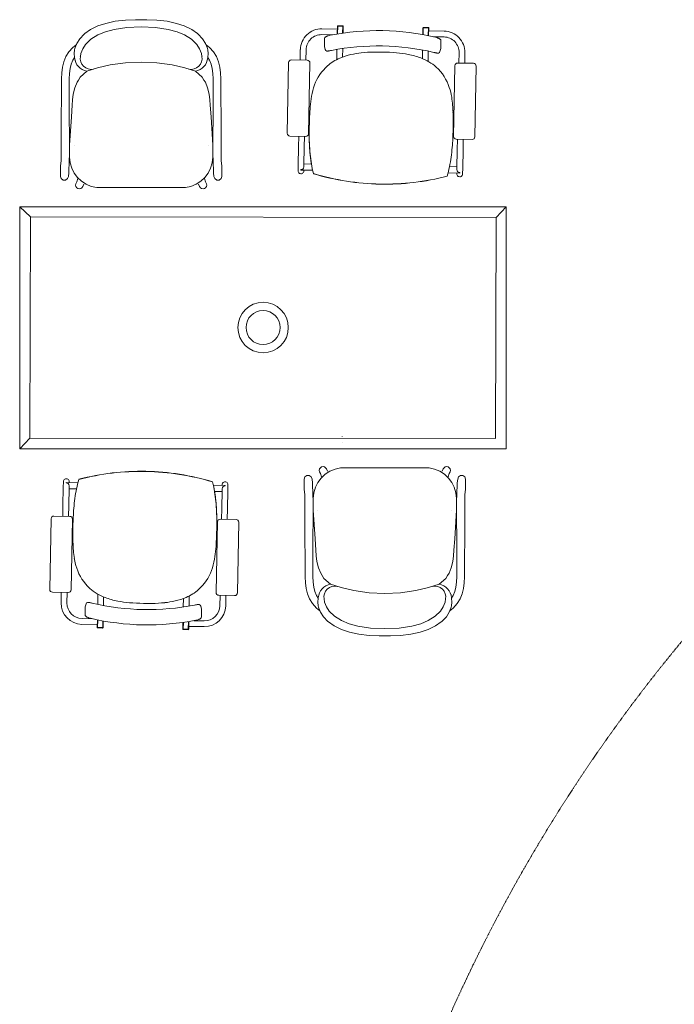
# Model space of a CAD drawing. Header units: millimetres. Extents: x -750 to 72845, y -24282 to 18874.
# Tile 85 of 154: x 61517 to 63565, y 12956 to 16035. Entities that reach past the tile are written whole.
import ezdxf

# ---------------------------------------------------------------- set-up
doc = ezdxf.new("R2010")
doc.units = ezdxf.units.MM
doc.header["$MEASUREMENT"] = 0
doc.linetypes.add('HIDDENX2', pattern=[0.75, 0.5, -0.25])
doc.layers.add('IRISH HOUSE_HYD AIRPORT_DRAINAGE LAYOUT 1$0$GREY SCALE', color=8, linetype='Continuous')
for name, color, linetype, lineweight in [('IRISH HOUSE_HYD AIRPORT_DRAINAGE LAYOUT 1$0$GREYSCALE', 8, 'Continuous', 0), ('M-MEP-ELLG-CABLE', 146, 'HIDDENX2', 20), ('M-MEP-ELPR-EQUIP', 6, 'Continuous', 20)]:
    doc.layers.add(name, color=color, linetype=linetype, lineweight=lineweight)

# ---------------------------------------------------------------- blocks, each defined once
blk = doc.blocks.new('IRISH HOUSE_HYD AIRPORT_DRAINAGE LAYOUT 1$0$FLOOR PLAN')
at = {"layer": 'IRISH HOUSE_HYD AIRPORT_DRAINAGE LAYOUT 1$0$GREYSCALE', "color": 8, "lineweight": 0}
for p, q in [((11737.9, 16003.9), (11761.6, 16015.3)), ((11761.6, 16015.3), (11786.2, 16023.3)), ((11786.2, 16023.3), (11815.6, 16029.7)), ((11812.3, 16004.5), (11852, 16010.8)), ((11815.6, 16029.7), (11847.9, 16033.6)), ((11847.9, 16033.6), (11878.7, 16034.7)), ((11852, 16010.8), (11896.7, 16011.9)), ((11878.7, 16034.7), (11896.7, 16034.5)), ((11914.6, 16034.7), (11896.7, 16034.5)), ((11896.7, 16011.9), (11941.3, 16010.8)), ((11945.5, 16033.6), (11914.6, 16034.7)), ((11941.3, 16010.8), (11981, 16004.5)), ((11977.7, 16029.7), (11945.5, 16033.6)), ((12007.2, 16023.3), (11977.7, 16029.7)), ((12031.7, 16015.3), (12007.2, 16023.3)), ((12055.4, 16003.9), (12031.7, 16015.3)), ((12510.5, 16014.3), (12510.1, 15990.1)), ((12511.7, 16014), (12511.3, 15990.3)), ((12527.5, 16014), (12511.7, 16014.3)), ((12511.7, 16014.3), (12511.7, 16014)), ((12527.5, 16013.7), (12511.7, 16014)), ((12527.5, 16015.2), (12511.8, 16015.5)), ((12527.1, 15992.7), (12527.5, 16014)), ((12527.5, 16013.7), (12527.1, 15992.7)), ((12528.3, 15992.9), (12528.7, 16014)), ((12795.3, 16010.2), (12779.6, 16010.5)), ((11718.8, 15989.8), (11704.3, 15975.2)), ((11720.2, 15991.4), (11718.8, 15989.8)), ((11737.9, 16003.9), (11720.2, 15991.4)), ((11739.1, 15973.4), (11761.3, 15987.3)), ((11761.3, 15987.3), (11784.6, 15997.2)), ((11784.6, 15997.2), (11812.3, 16004.5)), ((11981, 16004.5), (12008.8, 15997.2)), ((12008.8, 15997.2), (12032.1, 15987.3)), ((12032.1, 15987.3), (12054.3, 15973.4)), ((12055.4, 16003.9), (12073.1, 15991.4)), ((12073.1, 15991.4), (12074.5, 15989.8)), ((12074.5, 15989.8), (12089, 15975.2)), ((12494.4, 15987.4), (12461.8, 15988)), ((12510.4, 16005.2), (12462.1, 16006.1)), ((12488.1, 15986.1), (12488.1, 15986.1)), ((12778.3, 16009.3), (12777.9, 15988.2)), ((12779.5, 16009), (12779.1, 15987.9)), ((12795.3, 16009), (12779.5, 16009.3)), ((12779.5, 16009.3), (12779.5, 16009)), ((12795.3, 16008.7), (12779.5, 16009)), ((12794.9, 15984.9), (12795.3, 16009)), ((12795.3, 16008.7), (12794.9, 15984.9)), ((12796, 15984.7), (12796.5, 16009)), ((12796.3, 15999.8), (12844.6, 15998.9)), ((12811.2, 15981.4), (12844.2, 15980.8)), ((11682.8, 15947.8), (11693.5, 15956.3)), ((11693.5, 15956.3), (11688.9, 15944.9)), ((11693.9, 15957.2), (11693.5, 15956.3)), ((11695.7, 15960.3), (11693.9, 15957.2)), ((11704.3, 15975.2), (11695.7, 15960.3)), ((11713.8, 15944), (11722.6, 15957.3)), ((11722.6, 15957.3), (11739.1, 15973.4)), ((12070.7, 15957.3), (12054.3, 15973.4)), ((12079.5, 15944), (12070.7, 15957.3)), ((12089, 15975.2), (12097.6, 15960.3)), ((12097.6, 15960.3), (12099.5, 15957.2)), ((12099.5, 15957.2), (12099.8, 15956.3)), ((12099.8, 15956.3), (12104.4, 15944.9)), ((12110.6, 15947.8), (12099.8, 15956.3)), ((12470.4, 15974.9), (12470, 15952.9)), ((12472.5, 15941.5), (12470.2, 15951.2)), ((12470.2, 15951.2), (12470.2, 15951.2)), ((12834.3, 15946.1), (12834.7, 15968.1)), ((11654.7, 15903.4), (11661.1, 15919.3)), ((11661.1, 15919.3), (11670.4, 15934.2)), ((11670.4, 15934.2), (11682.8, 15947.8)), ((11688.3, 15940.5), (11687.2, 15929.4)), ((11688.2, 15917), (11687.2, 15929.4)), ((11688.9, 15944.9), (11688.3, 15940.5)), ((11706.3, 15918.7), (11706.4, 15919.5)), ((11706.4, 15919.5), (11707.7, 15929.1)), ((11707.7, 15929.1), (11713.8, 15944)), ((12085.6, 15929.1), (12079.5, 15944)), ((12086.9, 15919.5), (12085.6, 15929.1)), ((12087.1, 15918.7), (12086.9, 15919.5)), ((12104.4, 15944.9), (12105, 15940.5)), ((12105, 15940.5), (12106.1, 15929.4)), ((12105.1, 15917), (12106.1, 15929.4)), ((12123, 15934.2), (12110.6, 15947.8)), ((12132.3, 15919.3), (12123, 15934.2)), ((12138.7, 15903.4), (12132.3, 15919.3)), ((12394.6, 15941.1), (12394, 15908.5)), ((12412.8, 15940.8), (12412.2, 15908.2)), ((12508.6, 15910), (12509.2, 15941.7)), ((12527.4, 15944.6), (12526.9, 15918)), ((12776.5, 15913.2), (12777, 15939.9)), ((12795.1, 15936.3), (12794.5, 15904.6)), ((12812, 15932.6), (12812, 15932.6)), ((12834, 15944.4), (12831.3, 15934.8)), ((12834.3, 15946.1), (12834.3, 15946.1)), ((12891.4, 15931.8), (12890.8, 15899.2)), ((12909.6, 15931.5), (12908.9, 15898.9)), ((11650.6, 15886.6), (11654.7, 15903.4)), ((11677.9, 15896), (11674.6, 15882.3)), ((11682.8, 15908.3), (11677.9, 15896)), ((11688.2, 15917), (11682.8, 15908.3)), ((11686.8, 15906.8), (11686.8, 15906.8)), ((11688.4, 15915.5), (11688.2, 15917)), ((11760.5, 15884.1), (11799.4, 15893.1)), ((11799.4, 15893.1), (11847.9, 15900.1)), ((11847.9, 15900.1), (11896.6, 15902.4)), ((11896.6, 15902.4), (11896.7, 15902.4)), ((11896.6, 15902.4), (11896.7, 15902.4)), ((11896.7, 15902.4), (11945.4, 15900.1)), ((11945.4, 15900.1), (11993.9, 15893.1)), ((11993.9, 15893.1), (12032.9, 15884.1)), ((12105, 15915.5), (12105.1, 15917)), ((12105.1, 15917), (12110.5, 15908.3)), ((12106.5, 15906.8), (12106.5, 15906.8)), ((12110.5, 15908.3), (12115.5, 15896)), ((12115.5, 15896), (12118.8, 15882.3)), ((12142.7, 15886.6), (12138.7, 15903.4)), ((12358, 15900.7), (12353.8, 15679.6)), ((12416.3, 15908.1), (12366.7, 15909)), ((12420.5, 15678.3), (12424.7, 15899.4)), ((12878.3, 15890.9), (12874.1, 15669.8)), ((12936.6, 15898.4), (12887, 15899.3)), ((12940.8, 15668.6), (12944.9, 15889.7)), ((11647.4, 15850.3), (11648.4, 15869)), ((11648.4, 15869), (11650.6, 15886.6)), ((11672.6, 15866.8), (11671.7, 15849.5)), ((11674.6, 15882.3), (11672.6, 15866.8)), ((11706.3, 15855.3), (11726.8, 15873.7)), ((11726.8, 15873.7), (11760.5, 15884.1)), ((12032.9, 15884.1), (12066.5, 15873.7)), ((12087.1, 15855.3), (12066.5, 15873.7)), ((12118.8, 15882.3), (12120.7, 15866.8)), ((12120.7, 15866.8), (12121.6, 15849.5)), ((12145, 15869), (12142.7, 15886.6)), ((12145.9, 15850.3), (12145, 15869)), ((11646.6, 15672.6), (11647.4, 15850.3)), ((11671.7, 15849.5), (11671.2, 15727.4)), ((11689, 15821.8), (11695.9, 15839.1)), ((11695.9, 15839.1), (11700.2, 15845.9)), ((11700.2, 15845.9), (11706.3, 15855.3)), ((12093.1, 15845.9), (12087.1, 15855.3)), ((12097.5, 15839.1), (12093.1, 15845.9)), ((12104.3, 15821.8), (12097.5, 15839.1)), ((12121.6, 15849.5), (12122.1, 15727.4)), ((12146.8, 15672.6), (12145.9, 15850.3)), ((11684.3, 15801.9), (11682, 15784.6)), ((11689, 15821.8), (11684.3, 15801.9)), ((12104.3, 15821.8), (12109.1, 15801.9)), ((12109.1, 15801.9), (12111.4, 15784.6)), ((11680.5, 15767.3), (11678.2, 15731.1)), ((11682, 15784.6), (11680.5, 15767.3)), ((12111.4, 15784.6), (12112.8, 15767.3)), ((12112.8, 15767.3), (12115.2, 15731.1)), ((11672.1, 15672.5), (11671.2, 15727.3)), ((11678.2, 15731.1), (11672.5, 15642.1)), ((12115.2, 15731.1), (12120.9, 15642.1)), ((12121.2, 15672.5), (12122.1, 15727.3)), ((11646.5, 15627.1), (11646.6, 15672.6)), ((11672, 15627), (11672.1, 15672.5)), ((12121.3, 15627), (12121.2, 15672.5)), ((12146.8, 15627.1), (12146.8, 15672.6)), ((11672.5, 15642.1), (11672, 15624.2)), ((11686.6, 15641.5), (11686.6, 15641.5)), ((12106.7, 15641.5), (12106.7, 15641.5)), ((12120.9, 15642.1), (12121.4, 15624.2)), ((12362.2, 15670.9), (12411.8, 15670)), ((12389.6, 15670.4), (12388.9, 15637.3)), ((12407.7, 15670), (12407.1, 15636.9)), ((12882.5, 15661.1), (12932.1, 15660.2)), ((12886.3, 15661.1), (12885.7, 15627.9)), ((12904.5, 15660.7), (12903.9, 15627.6)), ((11646.4, 15608.7), (11646.5, 15627.1)), ((11672, 15608.6), (11672, 15627)), ((11672, 15624.2), (11672, 15623.8)), ((11672, 15623.8), (11672.1, 15620.9)), ((12121.4, 15623.8), (12121.2, 15620.9)), ((12121.4, 15608.6), (12121.3, 15627)), ((12121.4, 15624.2), (12121.4, 15623.8)), ((12146.9, 15608.7), (12146.8, 15627.1)), ((12387.9, 15580.1), (12388.9, 15637.3)), ((12406, 15579.8), (12407.1, 15636.9)), ((12884.6, 15570.8), (12885.7, 15627.9)), ((12902.8, 15570.5), (12903.9, 15627.6)), ((11644.7, 15577.4), (11646, 15592.9)), ((11646, 15592.9), (11646.4, 15598.1)), ((11646.4, 15598.1), (11646.4, 15608.7)), ((11670.4, 15571.2), (11671.1, 15579.9)), ((11671.1, 15579.9), (11671.8, 15593.2)), ((11671.8, 15593.2), (11671.9, 15598.1)), ((11671.9, 15598.1), (11672, 15608.6)), ((12121.5, 15598.1), (12121.4, 15608.6)), ((12121.5, 15593.2), (12121.5, 15598.1)), ((12122.2, 15579.9), (12121.5, 15593.2)), ((12122.9, 15571.2), (12122.2, 15579.9)), ((12147, 15598.1), (12146.9, 15608.7)), ((12147.4, 15592.9), (12147, 15598.1)), ((12148.6, 15577.4), (12147.4, 15592.9)), ((12387.9, 15580.1), (12387.5, 15562.2)), ((12406, 15579.8), (12405.9, 15574.9)), ((12429.3, 15583.4), (12406.1, 15583.9)), ((11644.4, 15564.9), (11644.7, 15577.4)), ((11644.4, 15545.3), (11644.4, 15564.9)), ((11668.8, 15544.9), (11670.2, 15556)), ((11670.2, 15559), (11670.4, 15571.2)), ((11670.2, 15556), (11670.2, 15559)), ((12123.1, 15559), (12122.9, 15571.2)), ((12123.2, 15556), (12123.1, 15559)), ((12124.5, 15544.9), (12123.2, 15556)), ((12148.9, 15564.9), (12148.6, 15577.4)), ((12148.9, 15545.3), (12148.9, 15564.9)), ((12396.7, 15565.9), (12396.7, 15564.5)), ((12396.7, 15564.5), (12396.7, 15564.5)), ((12433, 15563.8), (12396.8, 15564.5)), ((12402.3, 15567.8), (12402.3, 15567.8)), ((12405.7, 15564.3), (12405.7, 15561.8)), ((12893.3, 15555.2), (12857.1, 15555.9)), ((12884.7, 15574.9), (12861.5, 15575.3)), ((12884.4, 15555.4), (12884.3, 15552.9)), ((12884.6, 15570.8), (12884.5, 15565.9)), ((12893.3, 15555.2), (12893.3, 15555.2)), ((12893.4, 15555.2), (12893.5, 15556.6)), ((12893.5, 15556.6), (12893.5, 15556.6)), ((12902.8, 15570.5), (12902.5, 15552.5)), ((11644.4, 15545.1), (11644.4, 15545.3)), ((11644.4, 15544.9), (11644.4, 15545.1)), ((11646.8, 15537.8), (11644.4, 15544.9)), ((11652.9, 15533.3), (11646.8, 15537.8)), ((11660.4, 15533.3), (11652.9, 15533.3)), ((11666.5, 15537.8), (11660.4, 15533.3)), ((11668.8, 15544.9), (11666.5, 15537.8)), ((11692.4, 15521.8), (11691.5, 15517.4)), ((11691.5, 15517.4), (11692.4, 15512.9)), ((11692.5, 15521.9), (11692.4, 15521.8)), ((11695.1, 15527.6), (11692.5, 15521.9)), ((11698.3, 15537.7), (11695.1, 15527.6)), ((11713.9, 15513.1), (11717.3, 15520.1)), ((12079.5, 15513.1), (12076, 15520.1)), ((12095, 15537.7), (12098.2, 15527.6)), ((12098.2, 15527.6), (12100.8, 15521.9)), ((12100.8, 15521.9), (12100.9, 15521.8)), ((12100.9, 15521.8), (12101.8, 15517.4)), ((12101.8, 15517.4), (12100.9, 15512.9)), ((12124.5, 15544.9), (12126.9, 15537.8)), ((12126.9, 15537.8), (12133, 15533.3)), ((12133, 15533.3), (12140.5, 15533.3)), ((12140.5, 15533.3), (12146.6, 15537.8)), ((12146.6, 15537.8), (12148.9, 15544.9)), ((12148.9, 15545.1), (12148.9, 15545.3)), ((12148.9, 15544.9), (12148.9, 15545.1)), ((12644.3, 15520.8), (12644.3, 15520.3)), ((12644.3, 15520.8), (12644.3, 15520.3)), ((12644.3, 15520.8), (12644.3, 15520.8)), ((12644.3, 15520.8), (12644.3, 15520.8)), ((12644.3, 15520.8), (12644.3, 15520.8)), ((12644.3, 15520.8), (12644.3, 15520.8)), ((12644.3, 15520.3), (12644.3, 15520.3)), ((12854.2, 15545.6), (12854.2, 15545.6)), ((12854.2, 15545.2), (12854.2, 15545.2)), ((11692.4, 15512.9), (11694.9, 15509.2)), ((11694.9, 15509.2), (11698.7, 15506.7)), ((11698.7, 15506.7), (11703.1, 15505.8)), ((11703.1, 15505.8), (11707.5, 15506.7)), ((11707.5, 15506.7), (11711.3, 15509.2)), ((11711.3, 15509.2), (11713.8, 15512.9)), ((11713.8, 15512.9), (11713.9, 15513.1)), ((11758.3, 15509.7), (12035.1, 15509.7)), ((12079.5, 15512.9), (12079.5, 15513.1)), ((12082, 15509.2), (12079.5, 15512.9)), ((12085.8, 15506.7), (12082, 15509.2)), ((12090.2, 15505.8), (12085.8, 15506.7)), ((12094.7, 15506.7), (12090.2, 15505.8)), ((12098.4, 15509.2), (12094.7, 15506.7)), ((12100.9, 15512.9), (12098.4, 15509.2)), ((11516.6, 15449.9), (11550, 15417.8)), ((13039.2, 15449.9), (13007.1, 15416.5)), ((11516.6, 14693), (11548.7, 14726.4)), ((12525.7, 14730.9), (12525.7, 14730.6)), ((12526.1, 14713.1), (12526.1, 14712.8)), ((12454, 14625.5), (12454.9, 14629.9)), ((12454.9, 14621.1), (12454, 14625.5)), ((12454.9, 14629.9), (12457.4, 14633.7)), ((12457.4, 14633.7), (12461.1, 14636.2)), ((12461.1, 14636.2), (12465.6, 14637.1)), ((12465.6, 14637.1), (12470, 14636.2)), ((12470, 14636.2), (12473.7, 14633.7)), ((12473.7, 14633.7), (12476.2, 14629.9)), ((12476.2, 14629.9), (12476.3, 14629.8)), ((12476.3, 14629.8), (12479.8, 14622.8)), ((12797.5, 14633.2), (12520.7, 14633.2)), ((12841.9, 14629.8), (12838.5, 14622.8)), ((12842, 14629.9), (12841.9, 14629.8)), ((12844.5, 14633.7), (12842, 14629.9)), ((12848.2, 14636.2), (12844.5, 14633.7)), ((12852.7, 14637.1), (12848.2, 14636.2)), ((12857.1, 14636.2), (12852.7, 14637.1)), ((12860.8, 14633.7), (12857.1, 14636.2)), ((12863.4, 14629.9), (12860.8, 14633.7)), ((12864.2, 14625.5), (12863.4, 14629.9)), ((12863.4, 14621.1), (12864.2, 14625.5)), ((11701.6, 14597.7), (11701.6, 14597.7)), ((11701.6, 14597.3), (11701.6, 14597.3)), ((11911.5, 14622.1), (11911.5, 14622.6)), ((11911.5, 14622.1), (11911.5, 14622.6)), ((11911.5, 14622.6), (11911.5, 14622.6)), ((11911.5, 14622.1), (11911.5, 14622.1)), ((11911.5, 14622.1), (11911.5, 14622.1)), ((11911.5, 14622.1), (11911.5, 14622.1)), ((11911.5, 14622.1), (11911.5, 14622.1)), ((12409.2, 14605.1), (12406.9, 14598)), ((12406.9, 14598), (12406.9, 14597.8)), ((12406.9, 14597.8), (12406.9, 14597.6)), ((12406.9, 14597.6), (12406.9, 14577.9)), ((12415.3, 14609.6), (12409.2, 14605.1)), ((12422.8, 14609.6), (12415.3, 14609.6)), ((12428.9, 14605.1), (12422.8, 14609.6)), ((12431.2, 14598), (12428.9, 14605.1)), ((12431.2, 14598), (12432.6, 14586.9)), ((12454.9, 14621), (12454.9, 14621.1)), ((12457.5, 14615.3), (12454.9, 14621)), ((12460.7, 14605.2), (12457.5, 14615.3)), ((12857.5, 14605.2), (12860.7, 14615.3)), ((12860.7, 14615.3), (12863.3, 14621)), ((12863.3, 14621), (12863.4, 14621.1)), ((12887, 14598), (12885.6, 14586.9)), ((12887, 14598), (12889.3, 14605.1)), ((12889.3, 14605.1), (12895.4, 14609.6)), ((12895.4, 14609.6), (12902.9, 14609.6)), ((12902.9, 14609.6), (12909, 14605.1)), ((12909, 14605.1), (12911.3, 14598)), ((12911.3, 14598), (12911.3, 14597.8)), ((12911.3, 14597.8), (12911.3, 14597.6)), ((12911.3, 14597.6), (12911.3, 14577.9)), ((11653, 14572.4), (11651.9, 14515.3)), ((11653, 14572.4), (11653.3, 14590.4)), ((11662.4, 14587.7), (11662.3, 14586.3)), ((11662.3, 14586.3), (11662.3, 14586.3)), ((11662.5, 14587.7), (11698.7, 14587)), ((11662.5, 14587.7), (11662.5, 14587.7)), ((11671.1, 14572.1), (11670.1, 14514.9)), ((11671.1, 14572.1), (11671.2, 14577)), ((11671.1, 14568), (11694.3, 14567.6)), ((11671.4, 14587.5), (11671.5, 14590)), ((12122.7, 14579.1), (12159, 14578.4)), ((12149.8, 14563.1), (12148.7, 14506)), ((12149.8, 14563.1), (12149.8, 14568)), ((12150, 14578.6), (12150.1, 14581.1)), ((12153.5, 14575.1), (12153.5, 14575.1)), ((12159.1, 14577), (12159.1, 14578.4)), ((12159.1, 14578.4), (12159.1, 14578.4)), ((12167.9, 14562.8), (12168.2, 14580.7)), ((12406.9, 14577.9), (12407.1, 14565.4)), ((12407.1, 14565.4), (12408.4, 14550)), ((12432.6, 14586.9), (12432.6, 14583.9)), ((12432.6, 14583.9), (12432.8, 14571.7)), ((12432.8, 14571.7), (12433.6, 14563)), ((12433.6, 14563), (12434.3, 14549.6)), ((12884.6, 14563), (12883.9, 14549.6)), ((12885.4, 14571.7), (12884.6, 14563)), ((12885.6, 14583.9), (12885.4, 14571.7)), ((12885.6, 14586.9), (12885.6, 14583.9)), ((12911.1, 14565.4), (12909.8, 14550)), ((12911.3, 14577.9), (12911.1, 14565.4)), ((12126.4, 14559.5), (12149.7, 14559)), ((12167.9, 14562.8), (12166.8, 14505.6)), ((12408.4, 14550), (12408.8, 14544.8)), ((12408.8, 14544.8), (12408.9, 14534.2)), ((12408.9, 14534.2), (12409, 14515.8)), ((12434.3, 14549.6), (12434.3, 14544.8)), ((12434.3, 14544.8), (12434.4, 14534.3)), ((12434.4, 14534.3), (12434.5, 14515.9)), ((12883.8, 14534.3), (12883.7, 14515.9)), ((12883.9, 14544.8), (12883.8, 14534.3)), ((12883.9, 14549.6), (12883.9, 14544.8)), ((12909.3, 14534.2), (12909.2, 14515.8)), ((12909.4, 14544.8), (12909.3, 14534.2)), ((12909.8, 14550), (12909.4, 14544.8)), ((11651.3, 14482.2), (11651.9, 14515.3)), ((11669.4, 14481.8), (11670.1, 14514.9)), ((12148.1, 14472.8), (12148.7, 14506)), ((12166.2, 14472.5), (12166.8, 14505.6)), ((12409, 14515.8), (12409, 14470.3)), ((12434.4, 14519.1), (12434.5, 14522)), ((12434.4, 14518.7), (12434.4, 14519.1)), ((12434.9, 14500.8), (12434.4, 14518.7)), ((12434.5, 14515.9), (12434.5, 14470.4)), ((12449, 14501.4), (12449, 14501.4)), ((12869.2, 14501.4), (12869.2, 14501.4)), ((12883.3, 14500.8), (12883.8, 14518.7)), ((12883.8, 14519.1), (12883.7, 14522)), ((12883.7, 14515.9), (12883.7, 14470.4)), ((12883.8, 14518.7), (12883.8, 14519.1)), ((12909.2, 14515.8), (12909.2, 14470.3)), ((11615, 14474.3), (11610.8, 14253.2)), ((11673.3, 14481.7), (11623.7, 14482.7)), ((11677.5, 14252), (11681.7, 14473)), ((12193.6, 14472), (12144, 14472.9)), ((12440.6, 14411.8), (12434.9, 14500.8)), ((12877.6, 14411.8), (12883.3, 14500.8)), ((12135.3, 14464.5), (12131.1, 14243.5)), ((12197.8, 14242.2), (12201.9, 14463.3)), ((12409, 14470.3), (12409.8, 14292.6)), ((12434.5, 14470.4), (12433.6, 14415.5)), ((12883.7, 14470.4), (12884.6, 14415.5)), ((12909.2, 14470.3), (12908.4, 14292.6)), ((12434.2, 14293.4), (12433.6, 14415.5)), ((12442.9, 14375.6), (12440.6, 14411.8)), ((12875.3, 14375.6), (12877.6, 14411.8)), ((12884, 14293.4), (12884.6, 14415.5)), ((12444.4, 14358.3), (12442.9, 14375.6)), ((12446.7, 14341), (12444.4, 14358.3)), ((12871.5, 14341), (12873.8, 14358.3)), ((12873.8, 14358.3), (12875.3, 14375.6)), ((12451.5, 14321.1), (12446.7, 14341)), ((12451.5, 14321.1), (12458.3, 14303.8)), ((12866.7, 14321.1), (12859.9, 14303.8)), ((12866.7, 14321.1), (12871.5, 14341)), ((12409.8, 14292.6), (12410.8, 14273.9)), ((12435.1, 14276.1), (12434.2, 14293.4)), ((12458.3, 14303.8), (12462.7, 14297)), ((12462.7, 14297), (12468.7, 14287.6)), ((12468.7, 14287.6), (12489.3, 14269.2)), ((12849.5, 14287.6), (12828.9, 14269.2)), ((12855.5, 14297), (12849.5, 14287.6)), ((12859.9, 14303.8), (12855.5, 14297)), ((12883.1, 14276.1), (12884, 14293.4)), ((12908.4, 14292.6), (12907.4, 14273.9)), ((12410.8, 14273.9), (12413, 14256.3)), ((12413, 14256.3), (12417.1, 14239.5)), ((12437, 14260.6), (12435.1, 14276.1)), ((12440.3, 14246.9), (12437, 14260.6)), ((12522.9, 14258.8), (12489.3, 14269.2)), ((12561.8, 14249.8), (12522.9, 14258.8)), ((12795.3, 14258.8), (12756.4, 14249.8)), ((12828.9, 14269.2), (12795.3, 14258.8)), ((12877.9, 14246.9), (12881.2, 14260.6)), ((12881.2, 14260.6), (12883.1, 14276.1)), ((12905.2, 14256.3), (12901.1, 14239.5)), ((12907.4, 14273.9), (12905.2, 14256.3)), ((11619.2, 14244.5), (11668.8, 14243.6)), ((11646.2, 14211.4), (11646.8, 14244)), ((11664.4, 14211.1), (11665, 14243.7)), ((11760.6, 14206.6), (11761.2, 14238.3)), ((11779.2, 14229.6), (11778.7, 14203)), ((12028.4, 14198.3), (12028.9, 14224.9)), ((12047.2, 14232.9), (12046.6, 14201.1)), ((12139.5, 14234.8), (12189.1, 14233.9)), ((12143, 14202.1), (12143.6, 14234.7)), ((12161.1, 14201.8), (12161.7, 14234.4)), ((12417.1, 14239.5), (12423.5, 14223.6)), ((12445.2, 14234.6), (12440.3, 14246.9)), ((12450.7, 14225.9), (12445.2, 14234.6)), ((12449.2, 14236.1), (12449.2, 14236.1)), ((12450.7, 14225.9), (12449.6, 14213.5)), ((12450.8, 14227.4), (12450.7, 14225.9)), ((12468.7, 14224.2), (12468.8, 14223.4)), ((12610.4, 14242.8), (12561.8, 14249.8)), ((12659.1, 14240.4), (12610.4, 14242.8)), ((12707.8, 14242.8), (12659.1, 14240.4)), ((12659.1, 14240.4), (12659.1, 14240.4)), ((12659.1, 14240.4), (12659.1, 14240.4)), ((12756.4, 14249.8), (12707.8, 14242.8)), ((12849.5, 14224.2), (12849.4, 14223.4)), ((12867.4, 14227.4), (12867.5, 14225.9)), ((12867.5, 14225.9), (12873, 14234.6)), ((12867.5, 14225.9), (12868.6, 14213.5)), ((12869, 14236.1), (12869, 14236.1)), ((12873, 14234.6), (12877.9, 14246.9)), ((12901.1, 14239.5), (12894.7, 14223.6)), ((11721.5, 14196.8), (11721.1, 14174.8)), ((11721.5, 14196.8), (11721.5, 14196.8)), ((11721.8, 14198.5), (11724.4, 14208.1)), ((11743.8, 14210.3), (11743.8, 14210.3)), ((12083.3, 14201.4), (12085.6, 14191.6)), ((12423.5, 14223.6), (12432.8, 14208.7)), ((12432.8, 14208.7), (12445.2, 14195.1)), ((12445.2, 14195.1), (12455.9, 14186.6)), ((12450.7, 14202.4), (12449.6, 14213.5)), ((12451.3, 14198), (12450.7, 14202.4)), ((12455.9, 14186.6), (12451.3, 14198)), ((12468.8, 14223.4), (12470.2, 14213.7)), ((12470.2, 14213.7), (12476.2, 14198.9)), ((12476.2, 14198.9), (12485.1, 14185.6)), ((12842, 14198.9), (12833.2, 14185.6)), ((12848, 14213.7), (12842, 14198.9)), ((12849.4, 14223.4), (12848, 14213.7)), ((12862.3, 14186.6), (12866.9, 14198)), ((12873, 14195.1), (12862.3, 14186.6)), ((12866.9, 14198), (12867.5, 14202.4)), ((12867.5, 14202.4), (12868.6, 14213.5)), ((12885.4, 14208.7), (12873, 14195.1)), ((12894.7, 14223.6), (12885.4, 14208.7)), ((12085.4, 14168), (12085.8, 14190)), ((12085.6, 14191.6), (12085.6, 14191.6)), ((12456.3, 14185.7), (12455.9, 14186.6)), ((12458.1, 14182.6), (12456.3, 14185.7)), ((12466.7, 14167.7), (12458.1, 14182.6)), ((12481.2, 14153.1), (12466.7, 14167.7)), ((12485.1, 14185.6), (12501.5, 14169.5)), ((12523.7, 14155.6), (12501.5, 14169.5)), ((12816.7, 14169.5), (12794.5, 14155.6)), ((12833.2, 14185.6), (12816.7, 14169.5)), ((12837, 14153.1), (12851.5, 14167.7)), ((12851.5, 14167.7), (12860.1, 14182.6)), ((12860.1, 14182.6), (12861.9, 14185.7)), ((12861.9, 14185.7), (12862.3, 14186.6)), ((11759.5, 14143), (11711.2, 14143.9)), ((11744.6, 14161.5), (11711.6, 14162.1)), ((11759.7, 14158.2), (11759.3, 14133.9)), ((11760.5, 14134.2), (11760.9, 14158)), ((11760.9, 14158), (11760.5, 14133.9)), ((11760.5, 14134.2), (11776.3, 14133.9)), ((11760.5, 14133.9), (11776.2, 14133.6)), ((11760.5, 14132.7), (11776.2, 14132.4)), ((11776.2, 14133.6), (11776.3, 14133.9)), ((11776.3, 14133.9), (11776.6, 14154.9)), ((11777.4, 14133.6), (11777.8, 14154.7)), ((12027.5, 14150), (12027.1, 14128.9)), ((12028.3, 14129.2), (12028.7, 14150.2)), ((12028.7, 14150.2), (12028.3, 14128.9)), ((12044.1, 14128.9), (12044.5, 14152.6)), ((12045.3, 14128.6), (12045.7, 14152.8)), ((12045.4, 14137.7), (12093.7, 14136.8)), ((12061.4, 14155.5), (12094, 14154.9)), ((12067.7, 14156.8), (12067.7, 14156.8)), ((12482.6, 14151.5), (12481.2, 14153.1)), ((12500.4, 14138.9), (12482.6, 14151.5)), ((12500.4, 14138.9), (12524, 14127.6)), ((12547, 14145.7), (12523.7, 14155.6)), ((12574.7, 14138.4), (12547, 14145.7)), ((12614.5, 14132.1), (12574.7, 14138.4)), ((12659.1, 14130.9), (12614.5, 14132.1)), ((12703.8, 14132.1), (12659.1, 14130.9)), ((12743.5, 14138.4), (12703.8, 14132.1)), ((12771.2, 14145.7), (12743.5, 14138.4)), ((12794.5, 14155.6), (12771.2, 14145.7)), ((12817.8, 14138.9), (12794.2, 14127.6)), ((12817.8, 14138.9), (12835.6, 14151.5)), ((12835.6, 14151.5), (12837, 14153.1)), ((12028.3, 14129.2), (12044.1, 14128.9)), ((12028.3, 14128.9), (12044.1, 14128.6)), ((12028.3, 14127.7), (12044, 14127.4)), ((12044.1, 14128.6), (12044.1, 14128.9)), ((12524, 14127.6), (12548.6, 14119.6)), ((12548.6, 14119.6), (12578.1, 14113.2)), ((12578.1, 14113.2), (12610.3, 14109.3)), ((12610.3, 14109.3), (12641.1, 14108.1)), ((12641.1, 14108.1), (12659.1, 14108.3)), ((12677.1, 14108.1), (12659.1, 14108.3)), ((12707.9, 14109.3), (12677.1, 14108.1)), ((12740.2, 14113.2), (12707.9, 14109.3)), ((12769.6, 14119.6), (12740.2, 14113.2)), ((12794.2, 14127.6), (12769.6, 14119.6))]:
    blk.add_line(p, q, dxfattribs=at)
at = {"layer": 'IRISH HOUSE_HYD AIRPORT_DRAINAGE LAYOUT 1$0$GREYSCALE', "color": 8, "lineweight": 0, "ltscale": 3}
for p, q in [((11516.6, 14693), (11516.6, 15449.9)), ((11516.6, 15449.9), (13039.2, 15449.9)), ((13039.2, 15449.9), (13039.2, 14693)), ((11548.7, 14726.4), (11550, 15417.8)), ((11550, 15417.8), (13007.1, 15416.5)), ((13007.1, 15416.5), (13005.8, 14725.1)), ((13005.8, 14725.1), (11548.7, 14726.4)), ((13039.2, 14693), (11516.6, 14693))]:
    blk.add_line(p, q, dxfattribs=at)
at = {"layer": 'IRISH HOUSE_HYD AIRPORT_DRAINAGE LAYOUT 1$0$GREYSCALE', "color": 8, "lineweight": 0}
for radius in [78.9, 53.5]:
    blk.add_circle((12278.2, 15072.1), radius, dxfattribs=at)
for centre, radius, start, end in [((12511.7, 16014.3), 1.21, 88.9265, 178.9265), ((12527.5, 16014), 1.21, 358.9265, 88.9265), ((12779.6, 16009.3), 1.21, 88.9265, 178.9265), ((12795.3, 16009), 1.21, 358.9265, 88.9265), ((12460.9, 15939.9), 66.2, 88.9265, 178.9265), ((12460.9, 15939.9), 48.1, 88.9265, 178.9265), ((12478.9, 15973.7), 8.76, 129.5197, 146.0357), ((12481.6, 15970.6), 13, 120.7123, 129.8212), ((12485.6, 15963.9), 20.7, 115.816, 120.8836), ((12489.2, 15956.6), 28.8, 111.984, 115.9273), ((12494.4, 15943.8), 42.7, 107.0808, 111.9625), ((12499.4, 15927.7), 59.5, 100.9626, 107.1543), ((12638.4, 15215.8), 784.9, 76.812, 101.041), ((12803.8, 15921.5), 60, 70.729, 76.8631), ((12843.3, 15932.7), 48.1, 358.9265, 88.9265), ((12843.3, 15932.7), 66.2, 358.9265, 88.9265), ((12476.7, 15952.8), 6.68, 178.9603, 193.3271), ((12477.4, 15974.7), 6.97, 145.9805, 178.6378), ((12637.9, 15188.7), 764, 76.8281, 101.0249), ((12809.1, 15936.6), 44, 65.9491, 70.6912), ((12814.8, 15949.5), 29.9, 62.0682, 65.8404), ((12820.6, 15960.2), 17.8, 52.723, 62.4252), ((12825.1, 15966.2), 10.2, 38.9502, 52.5963), ((12827.3, 15968), 7.45, 15.0289, 38.8658), ((12827.8, 15968.2), 6.85, 359.0641, 14.6131), ((11740.5, 15913.9), 34.5, 170.6552, 281.7599), ((12052.9, 15913.9), 34.5, 258.2401, 9.3448), ((12478.6, 15943), 6.28, 193.7183, 260.7242), ((12479.1, 15945.4), 8.76, 259.9847, 268.9295), ((12479.2, 15952.6), 16, 269.1984, 274.2965), ((12477.8, 15970.5), 33.9, 274.3976, 276.9727), ((12473.4, 16005.5), 69.2, 277.0459, 279.0332), ((12461.3, 16082.9), 147.5, 278.9675, 280.0698), ((12437.4, 16217.1), 283.8, 280.081, 281.0511), ((12595.8, 15732.1), 198.3, 102.4771, 113.1261), ((12615.9, 15646.6), 286.1, 96.1307, 102.6925), ((12631.7, 15504.4), 429.2, 90.936, 96.2036), ((12638.2, 15281.1), 652.5, 88.7823, 91.1843), ((12642.2, 15309.8), 623.7, 85.0477, 89.0922), ((12663.3, 15562.3), 370.3, 79.269, 84.9366), ((12688, 15690.8), 239.4, 69.5209, 79.3537), ((12880.5, 16225), 300.4, 256.8112, 257.4321), ((12858.6, 16126.5), 199.5, 257.412, 258.2764), ((12839.9, 16036), 107.1, 258.2346, 259.6353), ((12829.1, 15976.8), 46.9, 259.6217, 261.6847), ((12826.1, 15955.6), 25.5, 261.5581, 264.8684), ((12824.9, 15942.4), 12.2, 264.8025, 270.4001), ((12825, 15937.7), 7.53, 269.9191, 286.0863), ((12825.4, 15936.5), 6.23, 286.0111, 344.3109), ((12827.6, 15946.2), 6.68, 344.5299, 358.8862), ((11733.9, 15918.8), 45.6, 184.121, 261.1136), ((12059.4, 15918.8), 45.6, 278.8864, 355.879), ((12582.2, 15777.5), 152.6, 132.2672, 159.5736), ((12573.1, 15783.9), 141.7, 112.8722, 131.2734), ((12719.5, 15772.4), 152, 48.6539, 69.8734), ((12717.3, 15775.6), 151.1, 18.1843, 47.222), ((12630.5, 15759.8), 204, 159.666, 170.0159), ((12765, 15736.1), 340.6, 170.0021, 175.5244), ((12675.1, 15761.2), 195.7, 9.2671, 18.338), ((12591.8, 15746.9), 280.2, 4.3147, 9.3977), ((12435.2, 15734.1), 437.4, 1.6736, 4.4417), ((13189, 15702), 765.9, 175.4613, 177.7503), ((12034.8, 15721.4), 837.9, 0.1534, 1.7475), ((13438.2, 15679.7), 1015.8, 178.2255, 180.1482), ((13845.4, 15670.9), 1423, 177.534, 178.8437), ((13841.4, 15670.2), 1419.1, 177.8615, 178.3462), ((11242.7, 15716.9), 1630, 359.0925, 0.2359), ((13316.5, 15681), 894, 178.8101, 181.1738), ((13260.7, 15680.9), 838.3, 178.8013, 182.2228), ((13187.1, 15678.7), 764.7, 180.1211, 182.516), ((12032.4, 15704.2), 840.3, 355.3044, 359.1073), ((13040.1, 15673.8), 617.6, 181.0297, 185.508), ((13008.8, 15671.4), 586.2, 182.2489, 185.5185), ((13012.3, 15670.9), 589.7, 182.5018, 185.0017), ((12873.3, 15657.2), 450.1, 184.8032, 193.3746), ((12868, 15656.5), 444.6, 185.3588, 193.4013), ((12868.5, 15656.7), 445.2, 185.4343, 193.3944), ((12348.3, 15678), 523.2, 348.6185, 355.3302), ((11770.8, 15607.8), 98.9, 181.6449, 262.7091), ((12022.5, 15607.8), 98.9, 277.2909, 358.3551), ((12396.7, 15575.2), 9.32, 269.9132, 306.8343), ((12397, 15573.6), 9.08, 268.1019, 268.9263), ((12658.8, 16296.1), 775.4, 253.2584, 268.9268), ((12658.8, 16296), 775.4, 253.2584, 268.9268), ((12658.8, 16295.1), 774.9, 253.2485, 268.9266), ((12441, 15661.1), 429, 344.3859, 348.3839), ((12893.8, 15565.9), 9.3, 230.9874, 267.9711), ((12893.5, 15564.8), 9.56, 268.9475, 269.7303), ((12658.8, 16296), 775.4, 268.9261, 284.5947), ((12658.8, 16295.1), 774.9, 268.9265, 284.6045), ((12533.3, 14535.1), 98.9, 97.2909, 178.3551), ((12784.9, 14535.1), 98.9, 1.6449, 82.7091), ((12114.8, 14481.8), 429, 164.3859, 168.3839), ((11897, 13847.8), 774.9, 88.9265, 104.6045), ((11896.9, 13846.9), 775.4, 88.9261, 104.5947), ((11897, 13847.8), 774.9, 73.2485, 88.9266), ((11896.9, 13846.9), 775.4, 73.2584, 88.9268), ((11896.9, 13846.8), 775.4, 73.2584, 88.9268), ((11662, 14577), 9.3, 50.9874, 87.9711), ((11662.3, 14578.1), 9.56, 88.9475, 89.7303), ((12207.4, 14464.9), 523.2, 168.6185, 175.3302), ((11682.4, 14485.7), 450.1, 4.8032, 13.3746), ((11687.8, 14486.4), 444.6, 5.3588, 13.4013), ((11687.2, 14486.2), 445.2, 5.4343, 13.3944), ((12159.1, 14567.7), 9.32, 89.9132, 126.8343), ((12158.8, 14569.3), 9.08, 88.1019, 88.9263), ((12523.4, 14438.7), 840.3, 175.3044, 179.1073), ((11515.7, 14469.1), 617.6, 1.0297, 5.508), ((11546.9, 14471.5), 586.2, 2.2489, 5.5185), ((11543.5, 14472), 589.7, 2.5018, 5.0017), ((11368.6, 14464.2), 764.7, 0.1211, 2.516), ((11295.1, 14462), 838.3, 358.8013, 2.2228), ((11239.3, 14461.9), 894, 358.8101, 1.1738), ((13313.1, 14426), 1630, 179.0925, 180.2359), ((10710.4, 14472), 1423, 357.534, 358.8437), ((11117.5, 14463.1), 1015.8, 358.2255, 0.1482), ((12521, 14421.5), 837.9, 180.1534, 181.7475), ((11366.8, 14440.9), 765.9, 355.4613, 357.7503), ((10714.4, 14472.6), 1419.1, 357.8615, 358.3462), ((12120.6, 14408.7), 437.4, 181.6736, 184.4417), ((11790.8, 14406.8), 340.6, 350.0021, 355.5244), ((11964, 14396), 280.2, 184.3147, 189.3977), ((11880.7, 14381.7), 195.7, 189.2671, 198.338), ((11925.2, 14383.1), 204, 339.666, 350.0159), ((11838.5, 14367.3), 151.1, 198.1843, 227.222), ((11973.6, 14365.4), 152.6, 312.2672, 339.5736), ((11836.3, 14370.5), 152, 228.6539, 249.8734), ((12496.3, 14224.1), 45.6, 98.8864, 175.879), ((12502.9, 14229), 34.5, 78.2401, 189.3448), ((12815.3, 14229), 34.5, 350.6552, 101.7599), ((12821.9, 14224.1), 45.6, 4.121, 81.1136), ((11867.7, 14452.1), 239.4, 249.5209, 259.3537), ((11959.9, 14410.8), 198.3, 282.4771, 293.1261), ((11982.7, 14359), 141.7, 292.8722, 311.2734), ((11712.5, 14210.2), 66.2, 178.9265, 268.9265), ((11712.5, 14210.2), 48.1, 178.9265, 268.9265), ((11728.2, 14196.7), 6.68, 164.5299, 178.8862), ((11730.4, 14206.4), 6.23, 106.0111, 164.3109), ((11730.8, 14205.2), 7.53, 89.9191, 106.0863), ((11730.9, 14200.4), 12.2, 84.8025, 90.4001), ((11729.7, 14187.3), 25.5, 81.5581, 84.8684), ((11726.7, 14166.1), 46.9, 79.6217, 81.6847), ((11715.9, 14106.9), 107.1, 78.2346, 79.6353), ((11697.2, 14016.4), 199.5, 77.412, 78.2764), ((11675.3, 13917.9), 300.4, 76.8112, 77.4321), ((11917.9, 14954.2), 764, 256.8281, 281.0249), ((11892.5, 14580.6), 370.3, 259.269, 264.9366), ((11913.6, 14833.1), 623.7, 265.0477, 269.0922), ((11917.6, 14861.7), 652.5, 268.7823, 271.1843), ((11924.1, 14638.5), 429.2, 270.936, 276.2036), ((11939.9, 14496.3), 286.1, 276.1307, 282.6925), ((12118.4, 13925.8), 283.8, 100.081, 101.0511), ((12094.5, 14060), 147.5, 98.9675, 100.0698), ((12082.4, 14137.4), 69.2, 97.0459, 99.0332), ((12078, 14172.4), 33.9, 94.3976, 96.9727), ((12076.6, 14190.2), 16, 89.1984, 94.2965), ((12076.7, 14197.4), 8.76, 79.9847, 88.9295), ((12077.2, 14199.9), 6.28, 13.7183, 80.7242), ((12094.9, 14203), 66.2, 268.9265, 358.9265), ((12094.9, 14203), 48.1, 268.9265, 358.9265), ((11728, 14174.7), 6.85, 179.0641, 194.6131), ((11728.5, 14174.9), 7.45, 195.0289, 218.8658), ((11730.7, 14176.6), 10.2, 218.9502, 232.5963), ((11735.2, 14182.7), 17.8, 232.723, 242.4252), ((11741, 14193.4), 29.9, 242.0682, 245.8404), ((11746.7, 14206.2), 44, 245.9491, 250.6912), ((11752, 14221.4), 60, 250.729, 256.8631), ((11917.4, 14927.1), 784.9, 256.812, 281.041), ((12076.9, 14169.2), 8.76, 309.5197, 326.0357), ((12078.4, 14168.2), 6.97, 325.9805, 358.6378), ((12079.1, 14190.1), 6.68, 358.9603, 13.3271), ((11760.5, 14133.9), 1.21, 178.9265, 268.9265), ((11776.2, 14133.6), 1.21, 268.9265, 358.9265), ((12056.4, 14215.2), 59.5, 280.9626, 287.1543), ((12061.4, 14199.1), 42.7, 287.0808, 291.9625), ((12066.6, 14186.3), 28.8, 291.984, 295.9273), ((12070.2, 14178.9), 20.7, 295.816, 300.8836), ((12074.2, 14172.3), 13, 300.7123, 309.8212), ((12028.3, 14128.9), 1.21, 178.9265, 268.9265), ((12044, 14128.6), 1.21, 268.9265, 358.9265)]:
    blk.add_arc(centre, radius, start, end, dxfattribs=at)
for centre, major_axis, ratio, start_param, end_param in [((12366.6, 15900.4), (5.99, -6.22), 0.992436, 2.359991, 3.923195), ((12416.1, 15899.5), (-6.22, -5.99), 0.992436, 2.359991, 3.923195), ((12886.9, 15890.7), (-5.99, 6.22), 0.992436, -0.781602, 0.781602), ((12936.3, 15889.8), (6.22, 5.99), 0.992436, -0.781602, 0.781602), ((12362.5, 15679.5), (-6.22, -5.99), 0.992436, -0.781602, 0.781602), ((12411.9, 15678.6), (5.99, -6.22), 0.992436, -0.781602, 0.781602), ((12882.7, 15669.8), (6.22, 5.99), 0.992436, 2.359991, 3.923195), ((12932.2, 15668.8), (-5.99, 6.22), 0.992436, 2.359991, 3.923195), ((12396.6, 15562), (-9.07, 0.17), 0.999507, 0, 3.141593), ((12396.9, 15575), (-9.07, 0.17), 0.999507, 2.230741, 3.141593), ((12893.4, 15552.7), (-9.07, 0.17), 0.999507, 0, 3.141593), ((12893.6, 15565.7), (9.07, -0.17), 0.999507, 3.141593, 4.052444), ((11662.4, 14590.2), (9.07, -0.17), 0.999507, 0, 3.141593), ((11662.2, 14577.2), (-9.07, 0.17), 0.999507, 3.141593, 4.052444), ((12158.9, 14567.9), (9.07, -0.17), 0.999507, 2.230741, 3.141593), ((12159.2, 14580.9), (9.07, -0.17), 0.999507, 0, 3.141593), ((11623.6, 14474.1), (5.99, -6.22), 0.992436, 2.359991, 3.923195), ((11673.1, 14473.1), (-6.22, -5.99), 0.992436, 2.359991, 3.923195), ((12143.9, 14464.3), (-5.99, 6.22), 0.992436, -0.781602, 0.781602), ((12193.3, 14463.4), (6.22, 5.99), 0.992436, -0.781602, 0.781602), ((11619.4, 14253.1), (-6.22, -5.99), 0.992436, -0.781602, 0.781602), ((11668.9, 14252.2), (5.99, -6.22), 0.992436, -0.781602, 0.781602), ((12139.7, 14243.4), (6.22, 5.99), 0.992436, 2.359991, 3.923195), ((12189.2, 14242.5), (-5.99, 6.22), 0.992436, 2.359991, 3.923195)]:
    blk.add_ellipse(centre, major_axis=major_axis, ratio=ratio, start_param=start_param, end_param=end_param, dxfattribs=at)
blk = doc.blocks.new('IRISH HOUSE_HYD AIRPORT_DRAINAGE LAYOUT 1')
at = {"layer": 'IRISH HOUSE_HYD AIRPORT_DRAINAGE LAYOUT 1$0$GREY SCALE'}
blk.add_blockref('IRISH HOUSE_HYD AIRPORT_DRAINAGE LAYOUT 1$0$FLOOR PLAN', (0, 0), dxfattribs=at)

msp = doc.modelspace()

# ---------------------------------------------------------------- linework, layer by layer
at = {"layer": 'M-MEP-ELLG-CABLE', "color": 1, "ltscale": 5}
msp.add_arc((67447.4, 10884.5), 5017.4, 120.6606, 164.1492, dxfattribs=at)

# ---------------------------------------------------------------- block references
at = {"layer": 'M-MEP-ELPR-EQUIP'}
msp.add_blockref('IRISH HOUSE_HYD AIRPORT_DRAINAGE LAYOUT 1', (50000, 0), dxfattribs=at)

doc.saveas('drawing.dxf')
